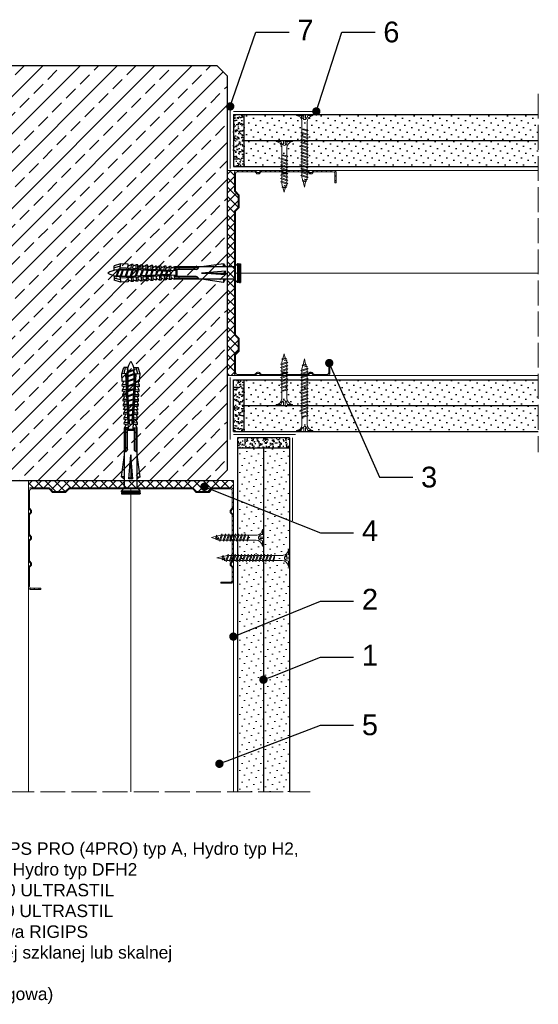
# Model space of a CAD drawing. Header units: millimetres. Extents: x 1245 to 3300, y 237 to 1534.
# Tile 11 of 16: x 3050 to 3300, y 237 to 712. Entities that reach past the tile are written whole.
import ezdxf
from ezdxf import colors
from ezdxf.entities.mleader import LeaderData, LeaderLine
from ezdxf.math import Vec2, Vec3

# ---------------------------------------------------------------- set-up
doc = ezdxf.new("R2010")
doc.units = ezdxf.units.MM
doc.linetypes.add('ACAD_ISO02W100', pattern=[15, 12, -3])
for name, color, linetype, lineweight in [('_ISOVER WELNA', 7, 'BATTING', 9), ('_RIGIPS AKCESORIA', 7, 'Continuous', 18), ('_RIGIPS G-K', 7, 'Continuous', 25), ('_RIGIPS PROFIL', 7, 'Continuous', 18), ('KRESKOWANIE', 7, 'Continuous', 9), ('OPISY', 7, 'Continuous', 9), ('PRZERYWANA', 7, 'ACAD_ISO02W100', 9)]:
    doc.layers.add(name, color=color, linetype=linetype, lineweight=lineweight)
doc.styles.get("Standard").update_dxf_attribs({"font": 'arial.ttf'})
doc.linetypes.add('BATTING', pattern='A,0.00254,-2.54,[134,ltypeshp.shx,S=2.54,R=0,X=-2.54,Y=0],-5.08,[134,ltypeshp.shx,S=2.54,R=180,X=2.54,Y=0],-2.54', length=10.16254)
pattern_1 = [(225, (855.151, -451.1024), (1.122532, -3.367596), [0, -3.175])]
pattern_2 = [(225, (855.151, -449.3024), (1.122532, -3.367596), [0, -3.175])]
pattern_3 = [(315, (5145.5577, -247.27), (-1.122532, -3.367596), [0, -3.175])]

# ---------------------------------------------------------------- blocks, each defined once
blk = doc.blocks.new('TN 25')
at = {"layer": '_RIGIPS AKCESORIA'}
for p, q in [((0, -0.84), (0, 7.16)), ((0, 7.16), (0.46, 7.16)), ((0.46, 4.78), (0, 4.78)), ((0.46, 7.16), (0.46, 4.78)), ((8.47, 4.46), (8.79, 5)), ((8.79, 5), (9.93, 2.01)), ((10.1, 4.46), (10.41, 5)), ((10.41, 5), (11.56, 2.01)), ((11.67, 4.46), (11.99, 5)), ((11.99, 5), (13.14, 2.01)), ((13.21, 4.46), (13.52, 5)), ((13.52, 5), (14.67, 2.01)), ((14.8, 4.46), (15.12, 5)), ((15.12, 5), (16.26, 2.01)), ((16.42, 4.46), (16.73, 5)), ((16.73, 5), (17.88, 2.01)), ((17.99, 4.46), (18.31, 5)), ((18.31, 5), (19.45, 2.01)), ((19.68, 4.46), (20, 5)), ((20, 5), (21.14, 2.01)), ((0, 3.5), (1.77, 3.5)), ((0, 2.83), (1.77, 2.83)), ((0.46, 1.64), (0, 1.64)), ((0.46, -0.84), (0.46, 1.64)), ((1.77, 3.5), (1.77, 4.2)), ((1.77, 2.83), (1.77, 2.18)), ((3.02, 4.46), (8.47, 4.46)), ((7.49, 2.01), (3.55, 2.01)), ((7.12, 4.46), (7.12, 3.18)), ((8.03, 2.01), (7.12, 4.46)), ((7.12, 3.18), (7.65, 1.53)), ((7.65, 1.53), (8.03, 2.01)), ((9.41, 2.01), (8.03, 2.01)), ((9.61, 1.51), (8.47, 4.46)), ((9, 4.46), (10.1, 4.46)), ((9.93, 2.01), (9.61, 1.51)), ((11.04, 2.01), (9.93, 2.01)), ((11.23, 1.51), (10.1, 4.46)), ((10.62, 4.46), (11.67, 4.46)), ((11.56, 2.01), (11.23, 1.51)), ((12.61, 2.01), (11.56, 2.01)), ((12.81, 1.51), (11.67, 4.46)), ((12.2, 4.46), (13.21, 4.46)), ((13.14, 2.01), (12.81, 1.51)), ((14.15, 2.01), (13.14, 2.01)), ((14.34, 1.51), (13.21, 4.46)), ((13.73, 4.46), (14.8, 4.46)), ((14.67, 2.01), (14.34, 1.51)), ((15.74, 2.01), (14.67, 2.01)), ((15.94, 1.51), (14.8, 4.46)), ((15.33, 4.46), (16.42, 4.46)), ((16.26, 2.01), (15.94, 1.51)), ((17.36, 2.01), (16.26, 2.01)), ((17.55, 1.51), (16.42, 4.46)), ((16.94, 4.46), (17.99, 4.46)), ((17.88, 2.01), (17.55, 1.51)), ((18.93, 2.01), (17.88, 2.01)), ((19.13, 1.51), (17.99, 4.46)), ((18.52, 4.46), (19.68, 4.46)), ((19.45, 2.01), (19.13, 1.51)), ((19.45, 2.01), (20.62, 2.01)), ((20.82, 1.51), (19.68, 4.46)), ((20.21, 4.46), (20.7, 4.46)), ((20.7, 4.46), (22.28, 3.98)), ((21.14, 2.01), (20.82, 1.51)), ((21.14, 2.01), (21.81, 2.12)), ((21.85, 1.83), (21.67, 3.28)), ((21.67, 3.28), (22.14, 2.4)), ((22.14, 2.4), (21.85, 1.83)), ((22.7, 2.36), (22.14, 2.4)), ((22.28, 3.98), (22.56, 4.37)), ((22.7, 2.36), (22.28, 3.98)), ((22.56, 4.37), (23.03, 2.71)), ((23.03, 2.71), (22.7, 2.36)), ((22.71, 3.85), (25, 3.24)), ((25, 3.24), (23.03, 2.71)), ((0, -0.84), (0.46, -0.84))]:
    blk.add_line(p, q, dxfattribs=at)
for centre, major_axis, ratio, start_param, end_param in [((3.09, 7.67), (0.17, 3.2), 0.826134, 1.773653, 3.180586), ((-0.04, 0.9), (0, 3.93), 0.848176, -0.720942, -0.151112), ((3.37, -1.57), (0.28, 3.57), 0.832181, 0.035984, 1.430787), ((-2.73, 15.91), (0, 14.76), 0.848176, 3.399396, 3.475072), ((0.59, 4.62), (0, 2.81), 0.848176, 3.475072, 3.862535), ((1.66, 3.18), (0, 0.895), 0.848176, -1.552777, -0.720942), ((1.66, 3.18), (0, 0.895), 0.848176, 3.862535, 4.730408)]:
    blk.add_ellipse(centre, major_axis=major_axis, ratio=ratio, start_param=start_param, end_param=end_param, dxfattribs=at)
blk = doc.blocks.new('CW 100 ULTRASTIL')
h = blk.add_hatch()
h.set_pattern_fill('ANSI31', color=256, scale=0.5, style=0)
h.paths.add_polyline_path([(179.46, 109.85, -0.198912), (179.6, 110.2), (181.11, 111.71, 0.198912), (181.26, 112.06), (181.26, 117.65, 0.198912), (181.11, 118), (179.6, 119.51, -0.198912), (179.46, 119.86), (179.46, 128.31, -0.414214), (180.26, 129.11), (188.58, 129.11, -0.198912), (188.93, 128.96), (189.64, 128.25, 0.198912), (189.99, 128.11), (190.58, 128.11, 0.198912), (190.93, 128.25), (191.64, 128.96, -0.198912), (191.99, 129.11), (201.28, 129.11, -0.198912), (201.63, 128.96), (202.34, 128.25, 0.198912), (202.69, 128.11), (203.28, 128.11, 0.198912), (203.63, 128.25), (204.34, 128.96, -0.198912), (204.69, 129.11), (213.98, 129.11, -0.198912), (214.33, 128.96), (215.04, 128.25, 0.198912), (215.39, 128.11), (215.98, 128.11, 0.198912), (216.33, 128.25), (217.04, 128.96, -0.198912), (217.39, 129.11), (226.56, 129.11, -0.414214), (227.36, 128.31), (227.36, 123.66), (227.91, 123.66), (227.91, 128.86, 0.414214), (227.11, 129.66), (217.39, 129.66, 0.198912), (217.04, 129.51), (216.33, 128.8, -0.198912), (215.98, 128.66), (215.39, 128.66, -0.198912), (215.04, 128.8), (214.33, 129.51, 0.198912), (213.98, 129.66), (204.69, 129.66, 0.198912), (204.34, 129.51), (203.63, 128.8, -0.198912), (203.28, 128.66), (202.69, 128.66, -0.198912), (202.34, 128.8), (201.63, 129.51, 0.198912), (201.28, 129.66), (191.99, 129.66, 0.198912), (191.64, 129.51), (190.93, 128.8, -0.198912), (190.58, 128.66), (189.99, 128.66, -0.198912), (189.64, 128.8), (188.93, 129.51, 0.198912), (188.58, 129.66), (179.71, 129.66, 0.414214), (178.91, 128.86), (178.91, 119.86, 0.198912), (179.05, 119.51), (180.56, 118, -0.198912), (180.71, 117.65), (180.71, 112.06, -0.198912), (180.56, 111.71), (179.05, 110.2, 0.198912), (178.91, 109.85), (178.91, 50.66, 0.198912), (179.05, 50.31), (180.56, 48.8, -0.198912), (180.71, 48.45), (180.71, 42.86, -0.198912), (180.56, 42.51), (179.05, 41, 0.198912), (178.91, 40.65), (178.91, 31.66, 0.414214), (179.71, 30.86), (188.58, 30.86, 0.198912), (188.93, 31), (189.64, 31.71, -0.198912), (189.99, 31.86), (190.58, 31.86, -0.198912), (190.93, 31.71), (191.64, 31, 0.198912), (191.99, 30.86), (201.28, 30.86, 0.198912), (201.63, 31), (202.34, 31.71, -0.198912), (202.69, 31.86), (203.28, 31.86, -0.198912), (203.63, 31.71), (204.34, 31, 0.198912), (204.69, 30.86), (213.98, 30.86, 0.198912), (214.33, 31), (215.04, 31.71, -0.198912), (215.39, 31.86), (215.98, 31.86, -0.198912), (216.33, 31.71), (217.04, 31, 0.198912), (217.39, 30.86), (224.11, 30.86, 0.414214), (224.91, 31.66), (224.91, 36.86), (224.36, 36.86), (224.36, 32.21, -0.414214), (223.56, 31.41), (217.39, 31.41, -0.198912), (217.04, 31.55), (216.33, 32.26, 0.198912), (215.98, 32.41), (215.39, 32.41, 0.198912), (215.04, 32.26), (214.33, 31.55, -0.198912), (213.98, 31.41), (204.69, 31.41, -0.198912), (204.34, 31.55), (203.63, 32.26, 0.198912), (203.28, 32.41), (202.69, 32.41, 0.198912), (202.34, 32.26), (201.63, 31.55, -0.198912), (201.28, 31.41), (191.99, 31.41, -0.198912), (191.64, 31.55), (190.93, 32.26, 0.198912), (190.58, 32.41), (189.99, 32.41, 0.198912), (189.64, 32.26), (188.93, 31.55, -0.198912), (188.58, 31.41), (180.26, 31.41, -0.414214), (179.46, 32.21), (179.46, 40.65, -0.198912), (179.6, 41), (181.11, 42.51, 0.198912), (181.26, 42.86), (181.26, 48.45, 0.198912), (181.11, 48.8), (179.6, 50.31, -0.198912), (179.46, 50.66)])
at = {"layer": '_RIGIPS PROFIL'}
for p, q in [((178.91, 128.86), (178.91, 119.86)), ((179.46, 128.31), (179.46, 119.86)), ((188.58, 129.66), (179.71, 129.66)), ((188.58, 129.11), (180.26, 129.11)), ((188.93, 129.51), (189.64, 128.8)), ((188.93, 128.96), (189.64, 128.25)), ((190.58, 128.66), (189.99, 128.66)), ((191.64, 129.51), (190.93, 128.8)), ((191.64, 128.96), (190.93, 128.25)), ((201.28, 129.66), (191.99, 129.66)), ((201.28, 129.11), (191.99, 129.11)), ((201.63, 129.51), (202.34, 128.8)), ((201.63, 128.96), (202.34, 128.25)), ((203.28, 128.66), (202.69, 128.66)), ((204.34, 129.51), (203.63, 128.8)), ((204.34, 128.96), (203.63, 128.25)), ((204.69, 129.66), (213.98, 129.66)), ((204.69, 129.11), (213.98, 129.11)), ((214.33, 129.51), (215.04, 128.8)), ((214.33, 128.96), (215.04, 128.25)), ((215.98, 128.66), (215.39, 128.66)), ((217.04, 129.51), (216.33, 128.8)), ((217.04, 128.96), (216.33, 128.25)), ((227.11, 129.66), (217.39, 129.66)), ((226.56, 129.11), (217.39, 129.11)), ((227.36, 123.66), (227.36, 128.31)), ((227.91, 123.66), (227.91, 128.86)), ((190.58, 128.11), (189.99, 128.11)), ((203.28, 128.11), (202.69, 128.11)), ((215.98, 128.11), (215.39, 128.11)), ((227.36, 123.66), (227.91, 123.66)), ((180.56, 118), (179.05, 119.51)), ((181.11, 118), (179.6, 119.51)), ((180.71, 117.65), (180.71, 112.06)), ((181.26, 117.65), (181.26, 112.06)), ((178.91, 109.85), (178.91, 50.66)), ((180.56, 111.71), (179.05, 110.2)), ((179.46, 109.85), (179.46, 50.66)), ((181.11, 111.71), (179.6, 110.2)), ((180.56, 48.8), (179.05, 50.31)), ((181.11, 48.8), (179.6, 50.31)), ((180.71, 42.86), (180.71, 48.45)), ((181.26, 42.86), (181.26, 48.45)), ((178.91, 31.66), (178.91, 40.65)), ((180.56, 42.51), (179.05, 41)), ((179.46, 32.21), (179.46, 40.65)), ((181.11, 42.51), (179.6, 41)), ((224.36, 36.86), (224.36, 32.21)), ((224.36, 36.86), (224.91, 36.86)), ((224.91, 36.86), (224.91, 31.66)), ((188.58, 30.86), (179.71, 30.86)), ((188.58, 31.41), (180.26, 31.41)), ((188.93, 31.55), (189.64, 32.26)), ((188.93, 31), (189.64, 31.71)), ((190.58, 32.41), (189.99, 32.41)), ((190.58, 31.86), (189.99, 31.86)), ((191.64, 31.55), (190.93, 32.26)), ((191.64, 31), (190.93, 31.71)), ((201.28, 31.41), (191.99, 31.41)), ((201.28, 30.86), (191.99, 30.86)), ((201.63, 31.55), (202.34, 32.26)), ((201.63, 31), (202.34, 31.71)), ((203.28, 32.41), (202.69, 32.41)), ((203.28, 31.86), (202.69, 31.86)), ((204.34, 31.55), (203.63, 32.26)), ((204.34, 31), (203.63, 31.71)), ((204.69, 31.41), (213.98, 31.41)), ((204.69, 30.86), (213.98, 30.86)), ((214.33, 31.55), (215.04, 32.26)), ((214.33, 31), (215.04, 31.71)), ((215.98, 32.41), (215.39, 32.41)), ((215.98, 31.86), (215.39, 31.86)), ((217.04, 31.55), (216.33, 32.26)), ((217.04, 31), (216.33, 31.71)), ((223.56, 31.41), (217.39, 31.41)), ((224.11, 30.86), (217.39, 30.86))]:
    blk.add_line(p, q, dxfattribs=at)
for centre, radius, start, end in [((179.71, 128.86), 0.8, 90, 180), ((180.26, 128.31), 0.8, 90, 180), ((188.58, 129.16), 0.5, 45, 90), ((188.58, 128.61), 0.5, 45, 90), ((189.99, 129.16), 0.5, 225, 270), ((189.99, 128.61), 0.5, 225, 270), ((190.58, 129.16), 0.5, 270, 315), ((190.58, 128.61), 0.5, 270, 315), ((191.99, 129.16), 0.5, 90, 135), ((191.99, 128.61), 0.5, 90, 135), ((201.28, 129.16), 0.5, 45, 90), ((201.28, 128.61), 0.5, 45, 90), ((202.69, 129.16), 0.5, 225, 270), ((202.69, 128.61), 0.5, 225, 270), ((203.28, 129.16), 0.5, 270, 315), ((203.28, 128.61), 0.5, 270, 315), ((204.69, 129.16), 0.5, 90, 135), ((204.69, 128.61), 0.5, 90, 135), ((213.98, 129.16), 0.5, 45, 90), ((213.98, 128.61), 0.5, 45, 90), ((215.39, 129.16), 0.5, 225, 270), ((215.39, 128.61), 0.5, 225, 270), ((215.98, 129.16), 0.5, 270, 315), ((215.98, 128.61), 0.5, 270, 315), ((217.39, 129.16), 0.5, 90, 135), ((217.39, 128.61), 0.5, 90, 135), ((226.56, 128.31), 0.8, 0, 90), ((227.11, 128.86), 0.8, 0, 90), ((179.41, 119.86), 0.5, 180, 225), ((179.96, 119.86), 0.5, 180, 225), ((180.21, 117.65), 0.5, 0, 45), ((180.76, 117.65), 0.5, 0, 45), ((179.41, 109.85), 0.5, 135, 180), ((179.96, 109.85), 0.5, 135, 180), ((180.21, 112.06), 0.5, 315, 0), ((180.76, 112.06), 0.5, 315, 0), ((179.41, 50.66), 0.5, 180, 225), ((179.96, 50.66), 0.5, 180, 225), ((180.21, 48.45), 0.5, 0, 45), ((180.76, 48.45), 0.5, 0, 45), ((180.21, 42.86), 0.5, 315, 0), ((180.76, 42.86), 0.5, 315, 0), ((179.41, 40.65), 0.5, 135, 180), ((179.96, 40.65), 0.5, 135, 180), ((179.71, 31.66), 0.8, 180, 270), ((180.26, 32.21), 0.8, 180, 270), ((188.58, 31.91), 0.5, 270, 315), ((188.58, 31.36), 0.5, 270, 315), ((189.99, 31.91), 0.5, 90, 135), ((189.99, 31.36), 0.5, 90, 135), ((190.58, 31.91), 0.5, 45, 90), ((190.58, 31.36), 0.5, 45, 90), ((191.99, 31.91), 0.5, 225, 270), ((191.99, 31.36), 0.5, 225, 270), ((201.28, 31.91), 0.5, 270, 315), ((201.28, 31.36), 0.5, 270, 315), ((202.69, 31.91), 0.5, 90, 135), ((202.69, 31.36), 0.5, 90, 135), ((203.28, 31.91), 0.5, 45, 90), ((203.28, 31.36), 0.5, 45, 90), ((204.69, 31.91), 0.5, 225, 270), ((204.69, 31.36), 0.5, 225, 270), ((213.98, 31.91), 0.5, 270, 315), ((213.98, 31.36), 0.5, 270, 315), ((215.39, 31.91), 0.5, 90, 135), ((215.39, 31.36), 0.5, 90, 135), ((215.98, 31.91), 0.5, 45, 90), ((215.98, 31.36), 0.5, 45, 90), ((217.39, 31.91), 0.5, 225, 270), ((217.39, 31.36), 0.5, 225, 270), ((223.56, 32.21), 0.8, 270, 0), ((224.11, 31.66), 0.8, 270, 0)]:
    blk.add_arc(centre, radius, start, end, dxfattribs=at)
blk = doc.blocks.new('TN 35')
at = {"layer": '_RIGIPS AKCESORIA'}
for p, q in [((0, -0.84), (0, 7.16)), ((0, 7.16), (0.46, 7.16)), ((0.46, 4.78), (0, 4.78)), ((0.46, 7.16), (0.46, 4.78)), ((8.47, 4.46), (8.79, 5)), ((8.79, 5), (9.93, 2.01)), ((10.1, 4.46), (10.41, 5)), ((10.41, 5), (11.56, 2.01)), ((11.67, 4.46), (11.99, 5)), ((11.99, 5), (13.14, 2.01)), ((13.21, 4.46), (13.52, 5)), ((13.52, 5), (14.67, 2.01)), ((14.8, 4.46), (15.12, 5)), ((15.12, 5), (16.26, 2.01)), ((16.42, 4.46), (16.73, 5)), ((16.73, 5), (17.88, 2.01)), ((17.99, 4.46), (18.31, 5)), ((18.31, 5), (19.45, 2.01)), ((19.57, 4.46), (19.88, 5)), ((19.88, 5), (21.03, 2.01)), ((21.14, 4.46), (21.46, 5)), ((21.46, 5), (22.6, 2.01)), ((22.72, 4.46), (23.03, 5)), ((23.03, 5), (24.18, 2.01)), ((24.29, 4.46), (24.61, 5)), ((24.61, 5), (25.75, 2.01)), ((25.87, 4.46), (26.18, 5)), ((26.18, 5), (27.33, 2.01)), ((27.44, 4.46), (27.76, 5)), ((27.76, 5), (28.9, 2.01)), ((29.13, 4.46), (29.45, 5)), ((29.45, 5), (30.59, 2.01)), ((0, 3.5), (1.77, 3.5)), ((0, 2.83), (1.77, 2.83)), ((0.46, 1.64), (0, 1.64)), ((0.46, -0.84), (0.46, 1.64)), ((1.77, 3.5), (1.77, 4.2)), ((1.77, 2.83), (1.77, 2.18)), ((3.02, 4.46), (8.47, 4.46)), ((7.49, 2.01), (3.55, 2.01)), ((7.12, 4.46), (7.12, 3.18)), ((8.03, 2.01), (7.12, 4.46)), ((7.12, 3.18), (7.65, 1.53)), ((7.65, 1.53), (8.03, 2.01)), ((9.41, 2.01), (8.03, 2.01)), ((9.61, 1.51), (8.47, 4.46)), ((9, 4.46), (10.1, 4.46)), ((9.93, 2.01), (9.61, 1.51)), ((11.04, 2.01), (9.93, 2.01)), ((11.23, 1.51), (10.1, 4.46)), ((10.62, 4.46), (11.67, 4.46)), ((11.56, 2.01), (11.23, 1.51)), ((12.61, 2.01), (11.56, 2.01)), ((12.81, 1.51), (11.67, 4.46)), ((12.2, 4.46), (13.21, 4.46)), ((13.14, 2.01), (12.81, 1.51)), ((14.15, 2.01), (13.14, 2.01)), ((14.34, 1.51), (13.21, 4.46)), ((13.73, 4.46), (14.8, 4.46)), ((14.67, 2.01), (14.34, 1.51)), ((15.74, 2.01), (14.67, 2.01)), ((15.94, 1.51), (14.8, 4.46)), ((15.33, 4.46), (16.42, 4.46)), ((16.26, 2.01), (15.94, 1.51)), ((17.36, 2.01), (16.26, 2.01)), ((17.55, 1.51), (16.42, 4.46)), ((16.94, 4.46), (17.99, 4.46)), ((17.88, 2.01), (17.55, 1.51)), ((18.93, 2.01), (17.84, 2.01)), ((19.13, 1.51), (17.99, 4.46)), ((18.52, 4.46), (19.57, 4.46)), ((19.45, 2.01), (19.13, 1.51)), ((20.51, 2.01), (19.41, 2.01)), ((20.7, 1.51), (19.57, 4.46)), ((20.09, 4.46), (21.14, 4.46)), ((21.03, 2.01), (20.7, 1.51)), ((22.08, 2.01), (20.99, 2.01)), ((22.28, 1.51), (21.14, 4.46)), ((21.67, 4.46), (22.72, 4.46)), ((22.6, 2.01), (22.28, 1.51)), ((23.66, 2.01), (22.56, 2.01)), ((23.85, 1.51), (22.72, 4.46)), ((23.24, 4.46), (24.29, 4.46)), ((24.18, 2.01), (23.85, 1.51)), ((25.23, 2.01), (24.14, 2.01)), ((25.43, 1.51), (24.29, 4.46)), ((24.81, 4.46), (25.87, 4.46)), ((25.75, 2.01), (25.43, 1.51)), ((26.81, 2.01), (25.71, 2.01)), ((27, 1.51), (25.87, 4.46)), ((26.39, 4.46), (27.44, 4.46)), ((27.33, 2.01), (27, 1.51)), ((28.38, 2.01), (27.33, 2.01)), ((28.58, 1.51), (27.44, 4.46)), ((27.96, 4.46), (29.13, 4.46)), ((28.9, 2.01), (28.58, 1.51)), ((28.9, 2.01), (30.07, 2.01)), ((30.27, 1.51), (29.13, 4.46)), ((29.65, 4.46), (30.15, 4.46)), ((30.15, 4.46), (31.73, 3.98)), ((30.59, 2.01), (30.27, 1.51)), ((30.59, 2.01), (31.26, 2.12)), ((31.3, 1.83), (31.12, 3.28)), ((31.12, 3.28), (31.59, 2.4)), ((31.59, 2.4), (31.3, 1.83)), ((32.15, 2.36), (31.59, 2.4)), ((31.73, 3.98), (32.01, 4.37)), ((32.15, 2.36), (31.73, 3.98)), ((32.01, 4.37), (32.48, 2.71)), ((32.48, 2.71), (32.15, 2.36)), ((32.16, 3.85), (35, 3.24)), ((35, 3.24), (32.48, 2.71)), ((0, -0.84), (0.46, -0.84))]:
    blk.add_line(p, q, dxfattribs=at)
for centre, major_axis, ratio, start_param, end_param in [((3.09, 7.67), (0.17, 3.2), 0.826134, 1.773653, 3.180586), ((-0.04, 0.9), (0, 3.93), 0.848176, -0.720942, -0.151112), ((3.37, -1.57), (0.28, 3.57), 0.832181, 0.035984, 1.430787), ((-2.73, 15.91), (0, 14.76), 0.848176, 3.399396, 3.475072), ((0.59, 4.62), (0, 2.81), 0.848176, 3.475072, 3.862535), ((1.66, 3.18), (0, 0.895), 0.848176, -1.552777, -0.720942), ((1.66, 3.18), (0, 0.895), 0.848176, 3.862535, 4.730408)]:
    blk.add_ellipse(centre, major_axis=major_axis, ratio=ratio, start_param=start_param, end_param=end_param, dxfattribs=at)
blk = doc.blocks.new('kolek rozprezny komplet 60')
for p, q in [((390.66, 217.01), (390.76, 218.91)), ((393.75, 218.75), (390.71, 217.96)), ((393.81, 219.85), (390.76, 218.91)), ((393.68, 217.35), (393.81, 219.85)), ((397.41, 219.66), (393.81, 219.85)), ((397.31, 217.76), (397.41, 219.66)), ((399, 219.58), (397.82, 218.98)), ((398.9, 217.68), (399, 219.58)), ((399.8, 219.54), (399, 219.58)), ((399.7, 217.64), (399.8, 219.54)), ((401.4, 219.45), (400.22, 218.85)), ((401.3, 217.56), (401.4, 219.45)), ((402.2, 219.41), (401.4, 219.45)), ((402.1, 217.51), (402.2, 219.41)), ((403.8, 219.33), (402.61, 218.72)), ((403.7, 217.43), (403.8, 219.33)), ((404.6, 219.29), (403.8, 219.33)), ((404.5, 217.39), (404.6, 219.29)), ((406.19, 219.2), (405.01, 218.6)), ((406.09, 217.3), (406.19, 219.2)), ((406.99, 219.16), (406.19, 219.2)), ((406.89, 217.26), (406.99, 219.16)), ((408.59, 219.08), (407.41, 218.47)), ((408.49, 217.18), (408.59, 219.08)), ((409.39, 219.03), (408.59, 219.08)), ((409.29, 217.14), (409.39, 219.03)), ((410.99, 218.95), (409.8, 218.35)), ((410.89, 217.05), (410.99, 218.95)), ((412.59, 218.87), (411.4, 218.26)), ((412.49, 216.97), (412.59, 218.87)), ((413.38, 218.82), (412.59, 218.87)), ((413.28, 216.93), (413.38, 218.82)), ((414.98, 218.74), (413.8, 218.14)), ((414.88, 216.84), (414.98, 218.74)), ((415.78, 218.7), (414.98, 218.74)), ((415.68, 216.8), (415.78, 218.7)), ((417.38, 218.62), (416.2, 218.01)), ((417.28, 216.72), (417.38, 218.62)), ((418.18, 218.57), (417.38, 218.62)), ((418.08, 216.68), (418.18, 218.57)), ((419.78, 218.49), (418.59, 217.89)), ((419.68, 216.59), (419.78, 218.49)), ((448.67, 218.45), (419.77, 218.45)), ((443.47, 219.95), (432.8, 218.45)), ((443.47, 218.45), (443.47, 219.95)), ((443.47, 219.95), (444.34, 218.45)), ((450.17, 219.95), (448.67, 218.45)), ((448.67, 218.45), (448.67, 212.45)), ((450.17, 219.95), (450.17, 210.95)), ((450.67, 219.95), (450.17, 219.95)), ((450.67, 219.95), (450.67, 210.95)), ((450.67, 219.35), (451.17, 219.95)), ((451.17, 219.95), (451.67, 219.95)), ((451.17, 219.95), (451.17, 210.95)), ((451.67, 219.95), (451.67, 210.95)), ((393.15, 216.88), (390.66, 217.01)), ((393.15, 214.02), (390.66, 213.89)), ((390.66, 213.89), (390.76, 211.99)), ((391.67, 216.95), (392.67, 216.95)), ((392.67, 216.95), (391.67, 213.95)), ((391.67, 213.95), (391.71, 213.45)), ((391.71, 213.45), (392.07, 213.95)), ((392.67, 216.95), (392.07, 213.95)), ((393.07, 216.95), (392.07, 213.95)), ((392.07, 213.95), (393.67, 213.95)), ((392.67, 216.95), (393.04, 217.45)), ((393.07, 216.95), (393.04, 217.45)), ((393.07, 216.95), (394.67, 216.95)), ((394.67, 216.95), (393.67, 213.95)), ((393.67, 213.95), (393.7, 213.55)), ((417.38, 216.11), (393.68, 217.35)), ((417.38, 214.79), (393.68, 213.55)), ((393.68, 213.55), (393.81, 211.05)), ((420.47, 216.55), (393.71, 217.95)), ((420.47, 214.35), (393.71, 212.95)), ((393.78, 213.55), (394.07, 213.95)), ((394.67, 216.95), (394.07, 213.95)), ((395.07, 216.95), (394.07, 213.95)), ((394.07, 213.95), (396.07, 213.95)), ((394.67, 216.95), (394.92, 217.29)), ((395.07, 216.95), (395.05, 217.28)), ((395.07, 216.95), (397.07, 216.95)), ((397.07, 216.95), (396.07, 213.95)), ((396.07, 213.95), (396.09, 213.67)), ((396.28, 213.68), (396.47, 213.95)), ((397.07, 216.95), (396.47, 213.95)), ((397.47, 216.95), (396.47, 213.95)), ((396.47, 213.95), (398.47, 213.95)), ((397.07, 216.95), (397.23, 217.17)), ((397.47, 216.95), (397.46, 217.16)), ((397.47, 216.95), (399.47, 216.95)), ((397.67, 217.14), (397.71, 217.74)), ((397.67, 213.76), (397.71, 213.16)), ((398.47, 217.1), (398.5, 217.7)), ((399.47, 216.95), (398.47, 213.95)), ((398.47, 213.95), (398.48, 213.8)), ((398.47, 213.8), (398.5, 213.2)), ((398.77, 213.81), (398.87, 213.95)), ((399.47, 216.95), (398.87, 213.95)), ((399.87, 216.95), (398.87, 213.95)), ((398.87, 213.95), (400.87, 213.95)), ((399.47, 216.95), (399.55, 217.05)), ((399.87, 216.95), (399.87, 217.03)), ((399.87, 216.95), (401.38, 216.95)), ((400.07, 217.02), (400.1, 217.62)), ((400.07, 213.88), (400.1, 213.28)), ((400.87, 216.98), (400.9, 217.58)), ((401.87, 216.92), (400.87, 213.95)), ((400.87, 213.95), (400.88, 213.92)), ((400.87, 213.92), (400.9, 213.32)), ((401.87, 216.92), (401.27, 213.95)), ((402.26, 216.9), (401.27, 213.95)), ((401.27, 213.95), (401.38, 213.95)), ((401.27, 213.94), (401.27, 213.95)), ((402.47, 216.89), (402.5, 217.49)), ((402.47, 214.01), (402.5, 213.41)), ((403.27, 216.85), (403.3, 217.45)), ((403.27, 214.05), (403.3, 213.45)), ((404.22, 216.8), (403.31, 214.05)), ((404.24, 216.8), (403.7, 214.07)), ((404.62, 216.78), (403.72, 214.07)), ((404.86, 216.77), (404.9, 217.37)), ((404.86, 214.13), (404.9, 213.53)), ((405.66, 216.73), (405.69, 217.32)), ((405.66, 214.17), (405.69, 213.58)), ((406.58, 216.68), (405.75, 214.18)), ((406.09, 213.6), (406.19, 211.7)), ((406.62, 216.68), (406.12, 214.2)), ((406.98, 216.66), (406.16, 214.2)), ((406.89, 213.64), (406.99, 211.74)), ((407.26, 216.64), (407.29, 217.24)), ((407.26, 214.26), (407.29, 213.66)), ((408.06, 216.6), (408.09, 217.2)), ((408.06, 214.3), (408.09, 213.7)), ((408.94, 216.55), (408.19, 214.31)), ((408.49, 213.72), (408.59, 211.82)), ((408.99, 216.55), (408.55, 214.33)), ((409.34, 216.53), (408.6, 214.33)), ((409.29, 213.76), (409.39, 211.87)), ((409.66, 216.52), (409.69, 217.12)), ((409.66, 214.38), (409.69, 213.79)), ((410.46, 216.47), (410.49, 217.07)), ((410.46, 214.43), (410.49, 213.83)), ((411.3, 216.43), (410.64, 214.44)), ((410.89, 213.85), (410.99, 211.95)), ((411.37, 216.43), (410.98, 214.45)), ((411.69, 216.41), (411.04, 214.46)), ((412.05, 216.39), (412.09, 216.99)), ((412.05, 214.51), (412.09, 213.91)), ((412.49, 213.93), (412.59, 212.03)), ((412.85, 216.35), (412.89, 216.95)), ((412.85, 214.55), (412.89, 213.95)), ((413.66, 216.31), (413.08, 214.56)), ((413.28, 213.97), (413.38, 212.08)), ((413.75, 216.3), (413.4, 214.58)), ((414.05, 216.29), (413.49, 214.58)), ((414.45, 216.27), (414.48, 216.86)), ((414.45, 214.64), (414.48, 214.04)), ((414.88, 214.06), (414.98, 212.16)), ((415.25, 216.22), (415.28, 216.82)), ((415.25, 214.68), (415.28, 214.08)), ((416.02, 216.18), (415.52, 214.69)), ((415.68, 214.1), (415.78, 212.2)), ((416.12, 216.18), (415.83, 214.71)), ((416.41, 216.16), (415.93, 214.71)), ((417.28, 214.18), (417.38, 212.29)), ((418.22, 215.58), (418.01, 214.95)), ((418.08, 214.22), (418.18, 212.33)), ((419.68, 214.31), (419.78, 212.41)), ((430.17, 217.15), (419.71, 217.15)), ((430.17, 213.75), (419.71, 213.75)), ((431.37, 217.95), (419.75, 217.95)), ((420.47, 217.15), (420.47, 213.75)), ((420.67, 217.15), (420.67, 213.75)), ((420.87, 217.15), (420.87, 213.75)), ((444.34, 216.37), (432.8, 215.45)), ((432.8, 215.45), (443.47, 215.45)), ((444.34, 214.53), (432.8, 215.45)), ((444.34, 216.37), (443.47, 215.45)), ((444.34, 214.53), (443.47, 215.45)), ((444.34, 214.53), (444.34, 216.37)), ((448.67, 216.95), (448.67, 213.95)), ((393.75, 212.15), (390.71, 212.94)), ((393.81, 211.05), (390.76, 211.99)), ((397.41, 211.24), (393.81, 211.05)), ((397.31, 213.14), (397.41, 211.24)), ((399, 211.32), (397.82, 211.93)), ((398.9, 213.22), (399, 211.32)), ((399.8, 211.36), (399, 211.32)), ((399.7, 213.26), (399.8, 211.36)), ((401.4, 211.45), (400.22, 212.05)), ((401.3, 213.35), (401.4, 211.45)), ((402.2, 211.49), (401.4, 211.45)), ((402.1, 213.39), (402.2, 211.49)), ((403.8, 211.57), (402.61, 212.18)), ((403.7, 213.47), (403.8, 211.57)), ((404.6, 211.62), (403.8, 211.57)), ((404.5, 213.51), (404.6, 211.62)), ((406.19, 211.7), (405.01, 212.3)), ((406.99, 211.74), (406.19, 211.7)), ((408.59, 211.82), (407.41, 212.43)), ((409.39, 211.87), (408.59, 211.82)), ((410.99, 211.95), (409.8, 212.55)), ((412.59, 212.03), (411.4, 212.64)), ((413.38, 212.08), (412.59, 212.03)), ((414.98, 212.16), (413.8, 212.76)), ((415.78, 212.2), (414.98, 212.16)), ((417.38, 212.29), (416.2, 212.89)), ((418.18, 212.33), (417.38, 212.29)), ((419.78, 212.41), (418.59, 213.01)), ((431.37, 212.95), (419.75, 212.95)), ((448.67, 212.45), (419.77, 212.45)), ((443.47, 210.95), (432.8, 212.45)), ((443.47, 212.45), (443.47, 210.95)), ((443.47, 210.95), (444.34, 212.45)), ((450.17, 210.95), (448.67, 212.45)), ((450.67, 210.95), (450.17, 210.95)), ((450.67, 211.55), (451.17, 210.95)), ((451.17, 210.95), (451.67, 210.95))]:
    blk.add_line(p, q)
for centre, radius, start, end in [((397.68, 219.24), 0.3, 177, 297), ((400.08, 219.12), 0.3, 177, 297), ((402.48, 218.99), 0.3, 177, 297), ((404.87, 218.87), 0.3, 177, 297), ((407.27, 218.74), 0.3, 177, 297), ((409.67, 218.61), 0.3, 177, 297), ((411.27, 218.53), 0.3, 177, 297), ((413.66, 218.41), 0.3, 177, 297), ((416.06, 218.28), 0.3, 177, 297), ((430.17, 218.45), 1.3, 270, 0), ((393.41, 206.24), 10.85, 99.2038, 121.9083), ((393.41, 224.66), 10.85, 238.0917, 260.7962), ((393.65, 216.85), 0.5, 87, 177), ((393.65, 214.05), 0.5, 183, 273), ((417.55, 215.45), 0.682, 255.8604, 104.1386), ((418.46, 218.15), 0.3, 177, 297), ((422.67, 216.95), 1, 90, 168.463), ((422.67, 213.95), 1, 191.537, 270), ((430.17, 212.45), 1.3, 0, 90), ((397.68, 211.66), 0.3, 63, 183), ((400.08, 211.78), 0.3, 63, 183), ((402.48, 211.91), 0.3, 63, 183), ((404.87, 212.03), 0.3, 63, 183), ((407.27, 212.16), 0.3, 63, 183), ((409.67, 212.29), 0.3, 63, 183), ((411.27, 212.37), 0.3, 63, 183), ((413.66, 212.5), 0.3, 63, 183), ((416.06, 212.62), 0.3, 63, 183), ((418.46, 212.75), 0.3, 63, 183)]:
    blk.add_arc(centre, radius, start, end)
blk = doc.blocks.new('_Dot')
at = {"color": 0, "linetype": 'ByBlock', "lineweight": -2}
blk.add_line((-0.5, 0), (-1, 0), dxfattribs=at)
at = {"color": 0, "linetype": 'ByBlock', "const_width": 0.5}
blk.add_lwpolyline([(-0.25, 0, 1), (0.25, 0, 1)], format="xyb", close=True, dxfattribs=at)

msp = doc.modelspace()

# ---------------------------------------------------------------- hatches: boundary and pattern name
at = {"layer": '_RIGIPS AKCESORIA'}
h = msp.add_hatch(dxfattribs=at)
h.set_pattern_fill('ANSI37', color=256, style=0)
h.set_pattern_definition([(45, (855.151, -450.2024), (-2.245064, 2.245064), []), (135, (855.151, -450.2024), (-2.245064, -2.245064), [])])
h.paths.add_polyline_path([(3153.85, 619.27, -0.198912), (3154, 619.63), (3155.51, 621.13, 0.198912), (3155.65, 621.49), (3155.65, 627.07, 0.198912), (3155.51, 627.43), (3154, 628.93, -0.198912), (3153.85, 629.29), (3153.85, 638.28, -0.414214), (3154.65, 639.08), (3150.35, 639.08), (3150.35, 540.28), (3154.65, 540.28, -0.414214), (3153.85, 541.08), (3153.85, 550.07, -0.198912), (3154, 550.43), (3155.51, 551.93, 0.198912), (3155.65, 552.29), (3155.65, 557.87, 0.198912), (3155.51, 558.23), (3154, 559.73, -0.198912), (3153.85, 560.09)])
h = msp.add_hatch(dxfattribs=at)
h.set_pattern_fill('ANSI37', color=256, angle=90, style=0)
h.set_pattern_definition([(225, (4143.838, 2784.8848), (-2.245064, 2.245064), []), (135, (4143.838, 2784.8848), (2.245064, 2.245064), [])])
h.paths.add_polyline_path([(3074.36, 486.18, 0.198912), (3074.01, 486.03), (3072.5, 484.53, -0.198912), (3072.15, 484.38), (3066.56, 484.38, -0.198912), (3066.21, 484.53), (3064.7, 486.03, 0.198912), (3064.35, 486.18), (3055.35, 486.18, 0.414214), (3054.55, 485.38), (3054.55, 489.68), (3153.35, 489.68), (3153.35, 485.38, 0.414214), (3152.55, 486.18), (3143.56, 486.18, 0.198912), (3143.21, 486.03), (3141.7, 484.53, -0.198912), (3141.35, 484.38), (3135.76, 484.38, -0.198912), (3135.41, 484.53), (3133.9, 486.03, 0.198912), (3133.55, 486.18)])
at = {"layer": '_RIGIPS G-K'}
h = msp.add_hatch(dxfattribs=at)
h.set_pattern_fill('AR-SAND', color=256, scale=0.05, style=0)
h.set_pattern_definition([(37.5, (1138.8176, -449.3024), (-0.0800016, 2.4470662), [0, -1.9304, 0, -2.159, 0, -2.06375]), (7.5, (1138.8176, -449.3024), (2.2476164, 3.5841255), [0, -1.0414, 0, -1.7399, 0, -0.66675]), (327.5, (1137.2555, -449.3024), (3.9549619, 0.007186), [0, -0.635, 0, -2.286, 0, -2.9845]), (317.5, (1137.2555, -449.3024), (3.8177823, 1.1146466), [0, -0.3175, 0, -1.4986, 0, -1.7145])])
h.paths.add_polyline_path([(3158.35, 666.08), (3153.35, 666.08), (3153.35, 641.08), (3158.35, 641.08)])
h = msp.add_hatch(dxfattribs=at)
h.set_pattern_fill('DOTS', color=256, scale=2, angle=225, style=0)
h.set_pattern_definition(pattern_2)
h.paths.add_polyline_path([(3300.35, 653.58), (3300.35, 666.08), (3158.35, 666.08), (3158.35, 653.58)])
h = msp.add_hatch(dxfattribs=at)
h.set_pattern_fill('DOTS', color=256, scale=2, angle=225, style=0)
h.set_pattern_definition(pattern_2)
h.paths.add_polyline_path([(3300.35, 641.08), (3300.35, 653.58), (3158.35, 653.58), (3158.35, 641.08)])
h = msp.add_hatch(dxfattribs=at)
h.set_pattern_fill('AR-SAND', color=256, scale=0.05, style=0)
h.set_pattern_definition([(322.5, (1138.8176, 1628.6652), (-0.0800016, -2.4470662), [0, -1.9304, 0, -2.159, 0, -2.06375]), (352.5, (1138.8176, 1628.6652), (2.2476164, -3.5841255), [0, -1.0414, 0, -1.7399, 0, -0.66675]), (32.5, (1137.2555, 1628.6652), (3.9549619, -0.007186), [0, -0.635, 0, -2.286, 0, -2.9845]), (42.5, (1137.2555, 1628.6652), (3.8177823, -1.1146466), [0, -0.3175, 0, -1.4986, 0, -1.7145])])
h.paths.add_polyline_path([(3158.35, 513.28), (3153.35, 513.28), (3153.35, 538.28), (3158.35, 538.28)])
h = msp.add_hatch(dxfattribs=at)
h.set_pattern_fill('DOTS', color=256, scale=2, angle=225, style=0)
h.set_pattern_definition(pattern_1)
h.paths.add_polyline_path([(3300.35, 525.78), (3300.35, 538.28), (3158.35, 538.28), (3158.35, 525.78)])
h = msp.add_hatch(dxfattribs=at)
h.set_pattern_fill('DOTS', color=256, scale=2, angle=225, style=0)
h.set_pattern_definition(pattern_1)
h.paths.add_polyline_path([(3300.35, 513.28), (3300.35, 525.78), (3158.35, 525.78), (3158.35, 513.28)])
h = msp.add_hatch(dxfattribs=at)
h.set_pattern_fill('AR-SAND', color=256, scale=0.05, angle=90, style=0)
h.set_pattern_definition([(307.5, (2064.9706, 2524.8181), (2.4470662, 0.0800016), [0, -1.9304, 0, -2.159, 0, -2.06375]), (277.5, (2064.9706, 2524.818), (3.5841255, -2.2476164), [0, -1.0414, 0, -1.7399, 0, -0.66675]), (237.5, (2064.9706, 2526.3802), (0.007186, -3.9549619), [0, -0.635, 0, -2.286, 0, -2.9845]), (227.5, (2064.9706, 2526.3802), (1.1146466, -3.8177823), [0, -0.3175, 0, -1.4986, 0, -1.7145])])
h.paths.add_polyline_path([(3180.35, 505.28), (3180.35, 510.28), (3155.35, 510.28), (3155.35, 505.28)])
at = {"layer": 'KRESKOWANIE'}
h = msp.add_hatch(dxfattribs=at)
h.set_pattern_fill('ANSI33', color=256, scale=2, style=0)
h.set_pattern_definition([(45, (1555.151, -834.77), (-8.980256, 8.980256), []), (45, (1564.131, -834.77), (-8.980256, 8.980256), [6.35, -3.175])])
h.paths.add_polyline_path([(3150.35, 684.68), (3145.35, 689.68), (2955.35, 689.68), (2950.35, 684.68), (2950.35, 494.68), (2955.35, 489.68), (3145.35, 489.68), (3150.35, 494.68)])
h = msp.add_hatch(dxfattribs=at)
h.set_pattern_fill('DOTS', color=256, scale=2, angle=225, style=0)
h.set_pattern_definition(pattern_3)
h.paths.add_polyline_path([(3155.35, 339.68), (3167.85, 339.68), (3167.85, 505.28), (3155.35, 505.28)])
h = msp.add_hatch(dxfattribs=at)
h.set_pattern_fill('DOTS', color=256, scale=2, angle=225, style=0)
h.set_pattern_definition(pattern_3)
h.paths.add_polyline_path([(3167.85, 339.68), (3180.35, 339.68), (3180.35, 505.28), (3167.85, 505.28)])

# ---------------------------------------------------------------- linework, layer by layer
for p, q in [((2955.35, 689.68), (3145.35, 689.68)), ((3145.35, 689.68), (3150.35, 684.68)), ((3150.35, 684.68), (3150.35, 494.68)), ((3150.35, 494.68), (3145.35, 489.68)), ((2955.35, 489.68), (3145.35, 489.68))]:
    msp.add_line(p, q)
at = {"layer": '_ISOVER WELNA', "ltscale": 4.8}
for p, q in [((3300.35, 589.68), (3154.4, 589.68)), ((3103.95, 339.68), (3103.95, 485.63))]:
    msp.add_line(p, q, dxfattribs=at)
at = {"layer": '_RIGIPS AKCESORIA'}
for p, q in [((3151.85, 639.98), (3151.85, 669.98)), ((3153.35, 667.58), (3193.35, 667.58)), ((3151.85, 539.38), (3151.85, 509.38)), ((3153.35, 511.78), (3183.35, 511.78)), ((3181.85, 510.28), (3181.85, 470.28))]:
    msp.add_line(p, q, dxfattribs=at)
at = {"layer": '_RIGIPS G-K'}
for p, q in [((3153.35, 666.08), (3300.35, 666.08)), ((3153.35, 666.08), (3153.35, 641.08)), ((3158.35, 666.08), (3158.35, 641.08)), ((3158.35, 653.58), (3300.35, 653.58)), ((3153.35, 641.08), (3300.35, 641.08)), ((3153.35, 538.28), (3300.35, 538.28)), ((3153.35, 513.28), (3153.35, 538.28)), ((3158.35, 538.28), (3158.35, 513.28)), ((3158.35, 525.78), (3300.35, 525.78)), ((3153.35, 513.28), (3300.35, 513.28)), ((3155.35, 510.28), (3155.35, 339.68)), ((3180.35, 510.28), (3155.35, 510.28)), ((3180.35, 510.28), (3180.35, 339.68)), ((3180.35, 505.28), (3155.35, 505.28)), ((3167.85, 505.28), (3167.85, 339.68))]:
    msp.add_line(p, q, dxfattribs=at)
at = {"layer": '_RIGIPS PROFIL'}
for p, q in [((3150.35, 639.08), (3300.35, 639.08)), ((3150.35, 540.28), (3300.35, 540.28)), ((3054.55, 489.68), (3054.55, 339.68)), ((3153.35, 489.68), (3153.35, 339.68))]:
    msp.add_line(p, q, dxfattribs=at)
at = {"layer": 'KRESKOWANIE'}
msp.add_line((3153.35, 489.68), (3145.35, 489.68), dxfattribs=at)
at = {"layer": 'PRZERYWANA'}
for p, q in [((3300.35, 676.08), (3300.35, 503.28)), ((2910.35, 339.68), (3190.35, 339.68))]:
    msp.add_line(p, q, dxfattribs=at)

# ---------------------------------------------------------------- block references
msp.add_blockref('kolek rozprezny komplet 60', (2705.18, 374.23))
at = {"xscale": -1, "rotation": 90}
msp.add_blockref('kolek rozprezny komplet 60', (3319.4, 934.86), dxfattribs=at)
at = {"layer": '_RIGIPS AKCESORIA', "xscale": -1, "rotation": 90}
for name, p in [('TN 35', (3190.88, 666.08)), ('TN 25', (3181.1, 653.58))]:
    msp.add_blockref(name, p, dxfattribs=at)
at = {"layer": '_RIGIPS AKCESORIA', "rotation": 90}
for name, p in [('TN 25', (3181.1, 525.78)), ('TN 35', (3190.88, 513.28))]:
    msp.add_blockref(name, p, dxfattribs=at)
at = {"layer": '_RIGIPS AKCESORIA', "xscale": -1}
for name, p in [('TN 25', (3167.85, 458.94)), ('TN 35', (3180.35, 449.16))]:
    msp.add_blockref(name, p, dxfattribs=at)
at = {"layer": '_RIGIPS PROFIL'}
msp.add_blockref('CW 100 ULTRASTIL', (2974.95, 509.42), dxfattribs=at)
at = {"layer": '_RIGIPS PROFIL', "xscale": -1, "rotation": 90}
msp.add_blockref('CW 100 ULTRASTIL', (3184.21, 665.09), dxfattribs=at)

# ---------------------------------------------------------------- texts
at = {"insert": (2923.09, 315.28), "char_height": 6, "width": 269.6634, "attachment_point": 1}
msp.add_mtext('1. Płyta gipsowo-kartonowa RIGIPS PRO (4PRO) typ A, Hydro typ H2, Fire typ F, Fire+ typ DF lub Fire+ Hydro typ DFH2\\P2. Profil poziomy RIGIPS UW 100 ULTRASTIL\\P3. Profil pionowy RIGIPS CW 100 ULTRASTIL\\P4. Taśma uszczelniająca piankowa RIGIPS\\P5. Wypełnienie z wełny mineralnej szklanej lub skalnej\\P6. Taśma spoinowa RIGIPS\\P7. Taśma samoprzylepna (poślizgowa)', dxfattribs=at)

# ---------------------------------------------------------------- leaders
at = {"layer": 'OPISY'}
ml = msp.add_multileader_mtext('Standard', dxfattribs=at)
ml.set_content('7', color=256)
ml.set_leader_properties()
ml.set_arrow_properties(name='DOT')
ml.build(insert=Vec2(0, 0))
ctx = ml.context
ctx.base_point, ctx.char_height, ctx.landing_gap_size, ctx.plane_origin = Vec3(3180.23, 705.78), 10, 4, Vec3(2987.64, 849.44)
notes = []
notes.append((ctx, [(0, (1, 1, 0), (3164.23, 705.78), (1, 0), 16, [(0, [(3151.85, 669.98)], 0, [])])]))
ctx.mtext.insert, ctx.mtext.flow_direction = Vec3(3184.23, 711.78), 5
ml = msp.add_multileader_mtext('Standard', dxfattribs=at)
ml.set_content('6', color=256)
ml.set_leader_properties()
ml.set_arrow_properties(name='DOT')
ml.build(insert=Vec2(0, 0))
ctx = ml.context
ctx.base_point, ctx.char_height, ctx.landing_gap_size, ctx.plane_origin = Vec3(3221.64, 705.78), 10, 4, Vec3(3029.05, 849.44)
notes.append((ctx, [(0, (1, 1, 0), (3205.64, 705.78), (1, 0), 16, [(0, [(3193.35, 667.58)], 0, [])])]))
ctx.mtext.insert, ctx.mtext.flow_direction = Vec3(3225.64, 710.86), 5
ml = msp.add_multileader_mtext('Standard', dxfattribs=at)
ml.set_content('3', color=256)
ml.set_leader_properties()
ml.set_arrow_properties(name='DOT')
ml.build(insert=Vec2(0, 0))
ctx = ml.context
ctx.base_point, ctx.char_height, ctx.landing_gap_size, ctx.plane_origin = Vec3(3239.83, 491.26), 10, 4, Vec3(3047.24, 347.6)
notes.append((ctx, [(0, (1, 1, 0), (3223.83, 491.26), (1, 0), 16, [(0, [(3199.58, 546.28)], 0, [])])]))
ctx.mtext.insert, ctx.mtext.flow_direction = Vec3(3243.83, 496.35), 5
ml = msp.add_multileader_mtext('Standard', dxfattribs=at)
ml.set_content('4', color=256)
ml.set_leader_properties()
ml.set_arrow_properties(name='DOT')
ml.build(insert=Vec2(0, 0))
ctx = ml.context
ctx.base_point, ctx.char_height, ctx.landing_gap_size, ctx.plane_origin = Vec3(3211.33, 464.48), 10, 4, Vec3(3018.74, 320.82)
notes.append((ctx, [(0, (1, 1, 0), (3195.33, 464.48), (1, 0), 16, [(0, [(3139.38, 486.66)], 0, [])])]))
ctx.mtext.insert, ctx.mtext.flow_direction = Vec3(3215.33, 470.48), 5
ml = msp.add_multileader_mtext('Standard', dxfattribs=at)
ml.set_content('2', color=256)
ml.set_leader_properties()
ml.set_arrow_properties(name='DOT')
ml.build(insert=Vec2(0, 0))
ctx = ml.context
ctx.base_point, ctx.char_height, ctx.landing_gap_size, ctx.plane_origin = Vec3(3211.33, 431.48), 10, 4, Vec3(3018.74, 287.82)
notes.append((ctx, [(0, (1, 1, 0), (3195.33, 431.48), (1, 0), 16, [(0, [(3153.35, 414.47)], 0, [])])]))
ctx.mtext.insert, ctx.mtext.flow_direction = Vec3(3215.33, 437.48), 5
ml = msp.add_multileader_mtext('Standard', dxfattribs=at)
ml.set_content('1', color=256)
ml.set_leader_properties()
ml.set_arrow_properties(name='DOT')
ml.build(insert=Vec2(0, 0))
ctx = ml.context
ctx.base_point, ctx.char_height, ctx.landing_gap_size, ctx.plane_origin = Vec3(3211.33, 404.52), 10, 4, Vec3(3018.74, 260.86)
notes.append((ctx, [(0, (1, 1, 0), (3195.33, 404.52), (1, 0), 16, [(0, [(3167.85, 393.67)], 0, [])])]))
ctx.mtext.insert, ctx.mtext.flow_direction = Vec3(3215.33, 410.52), 5
ml = msp.add_multileader_mtext('Standard', dxfattribs=at)
ml.set_content('5', color=256)
ml.set_leader_properties()
ml.set_arrow_properties(name='DOT')
ml.build(insert=Vec2(0, 0))
ctx = ml.context
ctx.base_point, ctx.char_height, ctx.landing_gap_size, ctx.plane_origin = Vec3(3211.33, 371.85), 10, 4, Vec3(3018.74, 228.19)
notes.append((ctx, [(0, (1, 1, 0), (3195.33, 371.85), (1, 0), 16, [(0, [(3146.62, 353.15)], 0, [])])]))
ctx.mtext.insert, ctx.mtext.flow_direction = Vec3(3215.33, 376.93), 5
for ctx, leaders in notes:
    for number, flags, end, landing, length, lines in leaders:
        leader = LeaderData()
        leader.index, (leader.has_last_leader_line, leader.has_dogleg_vector, leader.attachment_direction) = number, flags
        leader.last_leader_point, leader.dogleg_vector, leader.dogleg_length = Vec3(end), Vec3(landing), length
        for number, points, colour, breaks in lines:
            line = LeaderLine()
            line.index, line.vertices, line.color, line.breaks = number, Vec3.list(points), colors.encode_raw_color(colour), breaks
            leader.lines.append(line)
        ctx.leaders.append(leader)

doc.saveas('drawing.dxf')
